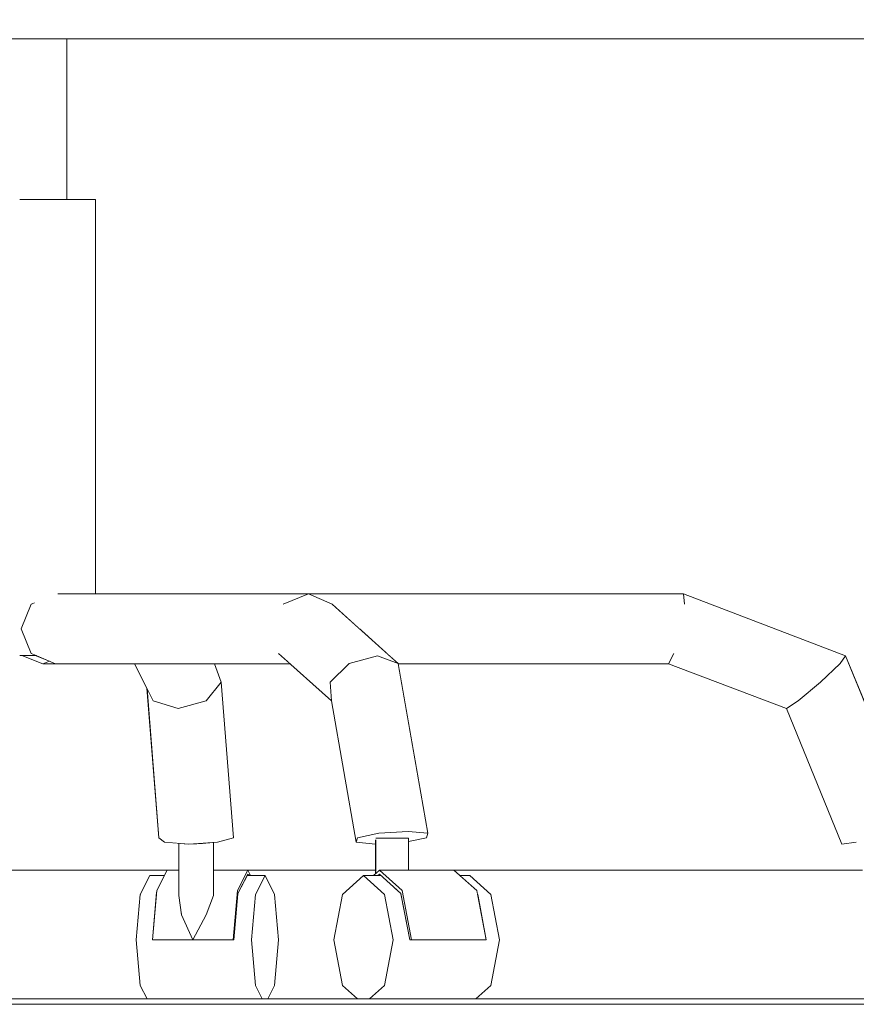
# Model space of a CAD drawing. Header units: millimetres. Extents: x -30280 to 309309, y -17460 to 4378.
# Tile 216 of 256: x 119212 to 119524, y -11436 to -11069. Entities that reach past the tile are written whole.
import ezdxf

# ---------------------------------------------------------------- set-up
doc = ezdxf.new("R2010")
doc.units = ezdxf.units.MM
doc.header["$MEASUREMENT"] = 0
doc.linetypes.add('Wipeout_Contour', pattern=[1000, 0, -1000])
doc.layers.add('P1_PLANTA PRIMERA_3_Nuevo_08_E_Envans secs', color=7, linetype='Continuous')
doc.layers.add('P1_PLANTA PRIMERA_3_Nuevo_09_EI_Mobiliari general', color=7, linetype='Continuous')
for name, color, linetype, lineweight in [('P1_PLANTA PRIMERA_3_Nuevo_08_E_Envans secs_Pluma_Nº__1', 7, 'Continuous', 5), ('P1_PLANTA PRIMERA_3_Nuevo_09_EI_Mobiliari general_Pluma_Nº__1', 7, 'Continuous', 5), ('P1_PLANTA PRIMERA_3_Nuevo_14_PAV_Soft Light Grey 0554_Pluma_Nº__29', 7, 'Continuous', 20)]:
    doc.layers.add(name, color=color, linetype=linetype, lineweight=lineweight)

msp = doc.modelspace()

# ---------------------------------------------------------------- linework, layer by layer
at = {"layer": 'P1_PLANTA PRIMERA_3_Nuevo_14_PAV_Soft Light Grey 0554_Pluma_Nº__29', "color": 7, "linetype": 'Continuous', "lineweight": 20}
msp.add_line((119789.91, -11436.05), (117627.06, -11436.05), dxfattribs=at)

# ---------------------------------------------------------------- wipeouts: each hides what was drawn before it
at = {"color": 254, "linetype": 'Wipeout_Contour', "lineweight": 0, "ltscale": 6090697.080901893}
msp.add_wipeout([(118589.21, -11027.93), (118639.45, -11029.67), (118664.15, -11037.59), (118671.28, -11038.48), (118673.74, -11040.66), (118678.62, -11042.22), (118717.21, -11042.22), (118725.82, -11032.66), (118775.15, -11034.37), (118773.16, -11076.05), (119759.21, -11076.05), (119759.21, -10741.05), (118986.33, -10741.05), (118986.25, -10743.62), (119013.34, -10748.45), (119030.93, -10757.92), (119037.3, -10770.87), (119030.75, -10783.81), (119013.03, -10793.29), (118988.88, -10796.76), (118986.67, -10796.44), (118988.93, -10821.77), (118990.46, -10834.95), (118991.78, -10846.32), (118993.02, -10862.86), (118993.7, -10876.22), (118994.02, -10892.72), (118993.45, -10904.99), (118992.69, -10916.95), (118991.25, -10930.13), (118989.6, -10940.41), (118987.79, -10946.91), (118984.05, -10954.75), (118980.95, -10960.48), (118984.97, -11021.58), (118980.37, -11022.05), (118973.54, -11022.12), (118965.89, -11022.05), (118961.25, -11021.9), (118960.55, -11023.72), (118953.72, -11026.76), (118823.44, -11026.76), (118819.75, -11028.38), (118816.11, -11026.76), (118814.88, -11026.76), (118813.27, -11028.96), (118807.69, -11031.58), (118806.17, -11032.58), (118799.08, -11029.85), (118797.83, -11026.76), (118591.88, -11026.76)], dxfattribs=at).dxf.layer = 'P1_PLANTA PRIMERA_3_Nuevo_09_EI_Mobiliari general'
at = {"color": 254, "linetype": 'Wipeout_Contour', "lineweight": 0, "ltscale": 480274.917342}
msp.add_wipeout([(119546.71, -11371.58), (119519.84, -11306.11), (119517.81, -11309), (119543.78, -11372.27)], dxfattribs=at).dxf.layer = 'P1_PLANTA PRIMERA_3_Nuevo_09_EI_Mobiliari general'
at = {"color": 254, "linetype": 'Wipeout_Contour', "lineweight": 0, "ltscale": 479300.033874}
msp.add_wipeout([(119291.72, -11373.95), (119287.11, -11315.97), (119281.51, -11322.94), (119285.7, -11375.63)], dxfattribs=at).dxf.layer = 'P1_PLANTA PRIMERA_3_Nuevo_09_EI_Mobiliari general'
at = {"color": 254, "linetype": 'Wipeout_Contour', "lineweight": 0, "ltscale": 599620.015964}
msp.add_wipeout([(119379.79, -11388.05), (119376.07, -11388.05), (119382.32, -11393.67), (119382.59, -11395.08), (119387.62, -11395.08)], dxfattribs=at).dxf.layer = 'P1_PLANTA PRIMERA_3_Nuevo_09_EI_Mobiliari general'
at = {"color": 254, "linetype": 'Wipeout_Contour', "lineweight": 0, "ltscale": 479657.902167}
msp.add_wipeout([(119390.86, -11412.05), (119351.18, -11412.05), (119347.94, -11429.02), (119387.62, -11429.02)], dxfattribs=at).dxf.layer = 'P1_PLANTA PRIMERA_3_Nuevo_09_EI_Mobiliari general'
at = {"color": 254, "linetype": 'Wipeout_Contour', "lineweight": 0, "ltscale": 479304.851631}
msp.add_wipeout([(119256.93, -11429.02), (119259.48, -11434.05), (119302.42, -11434.05), (119299.87, -11429.02)], dxfattribs=at).dxf.layer = 'P1_PLANTA PRIMERA_3_Nuevo_09_EI_Mobiliari general'

# ---------------------------------------------------------------- next in the draw order: wipeouts: each hides what was drawn before it
at = {"color": 254, "linetype": 'Wipeout_Contour', "lineweight": 0, "ltscale": 478971.453324}
msp.add_wipeout([(119223.93, -11136.05), (119229.49, -11136.05), (119229.49, -11076.05), (119223.93, -11076.05)], dxfattribs=at).dxf.layer = 'P1_PLANTA PRIMERA_3_Nuevo_09_EI_Mobiliari general'
at = {"color": 254, "linetype": 'Wipeout_Contour', "lineweight": 0, "ltscale": 480254.473621}
msp.add_wipeout([(119543.78, -11372.27), (119517.81, -11309), (119510.5, -11315.97), (119534.3, -11373.95)], dxfattribs=at).dxf.layer = 'P1_PLANTA PRIMERA_3_Nuevo_09_EI_Mobiliari general'
at = {"color": 254, "linetype": 'Wipeout_Contour', "lineweight": 0, "ltscale": 479268.5249}
msp.add_wipeout([(119285.7, -11375.63), (119281.51, -11322.94), (119271.02, -11325.82), (119275.03, -11376.32)], dxfattribs=at).dxf.layer = 'P1_PLANTA PRIMERA_3_Nuevo_09_EI_Mobiliari general'
at = {"color": 254, "linetype": 'Wipeout_Contour', "lineweight": 0, "ltscale": 479720.425369}
msp.add_wipeout([(119387.62, -11395.08), (119382.59, -11395.08), (119385.83, -11412.05), (119390.86, -11412.05)], dxfattribs=at).dxf.layer = 'P1_PLANTA PRIMERA_3_Nuevo_09_EI_Mobiliari general'
at = {"color": 254, "linetype": 'Wipeout_Contour', "lineweight": 0, "ltscale": 479644.500628}
msp.add_wipeout([(119347.94, -11429.02), (119342.34, -11434.05), (119382.02, -11434.05), (119387.62, -11429.02)], dxfattribs=at).dxf.layer = 'P1_PLANTA PRIMERA_3_Nuevo_09_EI_Mobiliari general'

# ---------------------------------------------------------------- next in the draw order: wipeouts: each hides what was drawn before it
at = {"color": 254, "linetype": 'Wipeout_Contour', "lineweight": 0, "ltscale": 478940.779379}
msp.add_wipeout([(119214.08, -11136.05), (119223.93, -11136.05), (119223.93, -11076.05), (119214.08, -11076.05)], dxfattribs=at).dxf.layer = 'P1_PLANTA PRIMERA_3_Nuevo_09_EI_Mobiliari general'
at = {"color": 254, "linetype": 'Wipeout_Contour', "lineweight": 0, "ltscale": 479043.633139}
msp.add_wipeout([(119230.03, -11136.05), (119230.03, -11283.05), (119240.22, -11283.05), (119240.22, -11136.05)], dxfattribs=at).dxf.layer = 'P1_PLANTA PRIMERA_3_Nuevo_09_EI_Mobiliari general'
at = {"color": 254, "linetype": 'Wipeout_Contour', "lineweight": 0, "ltscale": 480087.939024}
msp.add_wipeout([(119519.84, -11306.11), (119459.39, -11283.05), (119459.78, -11286.86), (119517.81, -11309)], dxfattribs=at).dxf.layer = 'P1_PLANTA PRIMERA_3_Nuevo_09_EI_Mobiliari general'
at = {"color": 254, "linetype": 'Wipeout_Contour', "lineweight": 0, "ltscale": 480220.685385}
msp.add_wipeout([(119534.3, -11373.95), (119510.5, -11315.97), (119502.19, -11322.94), (119523.82, -11375.63)], dxfattribs=at).dxf.layer = 'P1_PLANTA PRIMERA_3_Nuevo_09_EI_Mobiliari general'
at = {"color": 254, "linetype": 'Wipeout_Contour', "lineweight": 0, "ltscale": 479229.207323}
msp.add_wipeout([(119275.03, -11376.32), (119271.02, -11325.82), (119261.78, -11322.94), (119265.96, -11375.63)], dxfattribs=at).dxf.layer = 'P1_PLANTA PRIMERA_3_Nuevo_09_EI_Mobiliari general'
at = {"color": 254, "linetype": 'Wipeout_Contour', "lineweight": 0, "ltscale": 479300.530046}
msp.add_wipeout([(119284.2, -11375.73), (119281.43, -11375.91), (119281.43, -11402.65), (119284.2, -11395.44)], dxfattribs=at).dxf.layer = 'P1_PLANTA PRIMERA_3_Nuevo_09_EI_Mobiliari general'

# ---------------------------------------------------------------- next in the draw order: wipeouts: each hides what was drawn before it
at = {"color": 254, "linetype": 'Wipeout_Contour', "lineweight": 0, "ltscale": 478904.502448}
msp.add_wipeout([(119205.71, -11136.05), (119214.08, -11136.05), (119214.08, -11076.05), (119205.71, -11076.05)], dxfattribs=at).dxf.layer = 'P1_PLANTA PRIMERA_3_Nuevo_09_EI_Mobiliari general'
at = {"color": 254, "linetype": 'Wipeout_Contour', "lineweight": 0, "ltscale": 480079.786666}
msp.add_wipeout([(119517.81, -11309), (119459.78, -11286.86), (119458.29, -11296.05), (119510.5, -11315.97)], dxfattribs=at).dxf.layer = 'P1_PLANTA PRIMERA_3_Nuevo_09_EI_Mobiliari general'
at = {"color": 254, "linetype": 'Wipeout_Contour', "lineweight": 0, "ltscale": 479205.741409}
msp.add_wipeout([(119259.58, -11318.6), (119263.81, -11373.95), (119265.96, -11375.63), (119261.78, -11322.94)], dxfattribs=at).dxf.layer = 'P1_PLANTA PRIMERA_3_Nuevo_09_EI_Mobiliari general'
at = {"color": 254, "linetype": 'Wipeout_Contour', "lineweight": 0, "ltscale": 480193.342098}
msp.add_wipeout([(119523.82, -11375.63), (119502.19, -11322.94), (119497.75, -11325.82), (119518.47, -11376.32)], dxfattribs=at).dxf.layer = 'P1_PLANTA PRIMERA_3_Nuevo_09_EI_Mobiliari general'
at = {"color": 254, "linetype": 'Wipeout_Contour', "lineweight": 0, "ltscale": 359443.731939}
msp.add_wipeout([(119271.32, -11395.44), (119272.32, -11402.65), (119272.32, -11376.12)], dxfattribs=at).dxf.layer = 'P1_PLANTA PRIMERA_3_Nuevo_09_EI_Mobiliari general'
at = {"color": 254, "linetype": 'Wipeout_Contour', "lineweight": 0, "ltscale": 479286.826158}
msp.add_wipeout([(119281.43, -11375.91), (119276.5, -11376.23), (119276.5, -11412.05), (119281.43, -11402.65)], dxfattribs=at).dxf.layer = 'P1_PLANTA PRIMERA_3_Nuevo_09_EI_Mobiliari general'

# ---------------------------------------------------------------- next in the draw order: wipeouts: each hides what was drawn before it
at = {"color": 254, "linetype": 'Wipeout_Contour', "lineweight": 0, "ltscale": 1197500.382218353}
msp.add_wipeout([(119211.98, -11306.05), (119218.25, -11306.05), (119216.24, -11305.24), (119212.47, -11296.05), (119216.24, -11286.86), (119217.5, -11286.33), (119226.24, -11283.05), (119230.03, -11283.05), (119230.03, -11136.05), (119211.98, -11136.05)], dxfattribs=at).dxf.layer = 'P1_PLANTA PRIMERA_3_Nuevo_09_EI_Mobiliari general'
at = {"color": 254, "linetype": 'Wipeout_Contour', "lineweight": 0, "ltscale": 479695.770581}
msp.add_wipeout([(119459.39, -11283.05), (119319.66, -11283.05), (119328.43, -11286.86), (119459.78, -11286.86)], dxfattribs=at).dxf.layer = 'P1_PLANTA PRIMERA_3_Nuevo_09_EI_Mobiliari general'
at = {"color": 254, "linetype": 'Wipeout_Contour', "lineweight": 0, "ltscale": 480063.337315}
msp.add_wipeout([(119510.5, -11315.97), (119458.29, -11296.05), (119455.81, -11305.24), (119502.19, -11322.94)], dxfattribs=at).dxf.layer = 'P1_PLANTA PRIMERA_3_Nuevo_09_EI_Mobiliari general'
at = {"color": 254, "linetype": 'Wipeout_Contour', "lineweight": 0, "ltscale": 599084.850577}
msp.add_wipeout([(119272.32, -11402.65), (119276.5, -11412.05), (119276.5, -11376.23), (119275.03, -11376.32), (119272.32, -11376.12)], dxfattribs=at).dxf.layer = 'P1_PLANTA PRIMERA_3_Nuevo_09_EI_Mobiliari general'

# ---------------------------------------------------------------- next in the draw order: wipeouts: each hides what was drawn before it
at = {"color": 254, "linetype": 'Wipeout_Contour', "lineweight": 0, "ltscale": 479716.036306}
msp.add_wipeout([(119459.78, -11286.86), (119328.43, -11286.86), (119338.66, -11296.05), (119458.29, -11296.05)], dxfattribs=at).dxf.layer = 'P1_PLANTA PRIMERA_3_Nuevo_09_EI_Mobiliari general'
at = {"color": 254, "linetype": 'Wipeout_Contour', "lineweight": 0, "ltscale": 480048.228225}
msp.add_wipeout([(119502.19, -11322.94), (119455.81, -11305.24), (119453.77, -11309.05), (119497.75, -11325.82)], dxfattribs=at).dxf.layer = 'P1_PLANTA PRIMERA_3_Nuevo_09_EI_Mobiliari general'
at = {"color": 254, "linetype": 'Wipeout_Contour', "lineweight": 0, "ltscale": 479292.635277}
msp.add_wipeout([(119256.93, -11429.02), (119299.87, -11429.02), (119298.39, -11412.05), (119255.45, -11412.05)], dxfattribs=at).dxf.layer = 'P1_PLANTA PRIMERA_3_Nuevo_09_EI_Mobiliari general'

# ---------------------------------------------------------------- next in the draw order: wipeouts: each hides what was drawn before it
at = {"color": 254, "linetype": 'Wipeout_Contour', "lineweight": 0, "ltscale": 479735.915242}
msp.add_wipeout([(119458.29, -11296.05), (119338.66, -11296.05), (119348.89, -11305.24), (119455.81, -11305.24)], dxfattribs=at).dxf.layer = 'P1_PLANTA PRIMERA_3_Nuevo_09_EI_Mobiliari general'
at = {"color": 254, "linetype": 'Wipeout_Contour', "lineweight": 0, "ltscale": 479212.67014}
msp.add_wipeout([(119256.93, -11395.08), (119255.45, -11412.05), (119261.47, -11412.05), (119262.95, -11395.08)], dxfattribs=at).dxf.layer = 'P1_PLANTA PRIMERA_3_Nuevo_09_EI_Mobiliari general'
at = {"color": 254, "linetype": 'Wipeout_Contour', "lineweight": 0, "ltscale": 479358.623928}
msp.add_wipeout([(119291.85, -11412.05), (119298.39, -11412.05), (119299.87, -11395.08), (119293.32, -11395.08)], dxfattribs=at).dxf.layer = 'P1_PLANTA PRIMERA_3_Nuevo_09_EI_Mobiliari general'

# ---------------------------------------------------------------- next in the draw order: wipeouts: each hides what was drawn before it
at = {"color": 254, "linetype": 'Wipeout_Contour', "lineweight": 0, "ltscale": 479748.243927}
msp.add_wipeout([(119455.81, -11305.24), (119348.89, -11305.24), (119353.07, -11309), (119453.77, -11309.05)], dxfattribs=at).dxf.layer = 'P1_PLANTA PRIMERA_3_Nuevo_09_EI_Mobiliari general'
at = {"color": 254, "linetype": 'Wipeout_Contour', "lineweight": 0, "ltscale": 599023.413213}
msp.add_wipeout([(119256.93, -11395.08), (119262.95, -11395.08), (119263.08, -11393.67), (119265.92, -11388.05), (119260.5, -11388.05)], dxfattribs=at).dxf.layer = 'P1_PLANTA PRIMERA_3_Nuevo_09_EI_Mobiliari general'
at = {"color": 254, "linetype": 'Wipeout_Contour', "lineweight": 0, "ltscale": 599200.827132}
msp.add_wipeout([(119293.32, -11395.08), (119299.87, -11395.08), (119303.44, -11388.05), (119296.74, -11388.05), (119293.35, -11394.73)], dxfattribs=at).dxf.layer = 'P1_PLANTA PRIMERA_3_Nuevo_09_EI_Mobiliari general'

# ---------------------------------------------------------------- next in the draw order: wipeouts: each hides what was drawn before it
at = {"color": 254, "linetype": 'Wipeout_Contour', "lineweight": 0, "ltscale": 479569.112115}
msp.add_wipeout([(119364.09, -11372.27), (119353.07, -11309), (119345.32, -11306.11), (119356.73, -11371.58)], dxfattribs=at).dxf.layer = 'P1_PLANTA PRIMERA_3_Nuevo_09_EI_Mobiliari general'
at = {"color": 254, "linetype": 'Wipeout_Contour', "lineweight": 0, "ltscale": 1078634.040668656}
msp.add_wipeout([(119298.39, -11412.05), (119299.87, -11429.02), (119302.42, -11434.05), (119304.45, -11434.05), (119307, -11429.02), (119308.48, -11412.05), (119307, -11395.08), (119303.44, -11388.05), (119299.87, -11395.08)], dxfattribs=at).dxf.layer = 'P1_PLANTA PRIMERA_3_Nuevo_09_EI_Mobiliari general'
at = {"color": 254, "linetype": 'Wipeout_Contour', "lineweight": 0, "ltscale": 718878.220232}
msp.add_wipeout([(119261.47, -11412.05), (119276.5, -11412.05), (119272.32, -11402.65), (119271.32, -11395.44), (119271.32, -11393.67), (119263.08, -11393.67)], dxfattribs=at).dxf.layer = 'P1_PLANTA PRIMERA_3_Nuevo_09_EI_Mobiliari general'

# ---------------------------------------------------------------- next in the draw order: wipeouts: each hides what was drawn before it
at = {"color": 254, "linetype": 'Wipeout_Contour', "lineweight": 0, "ltscale": 479532.838993}
msp.add_wipeout([(119356.73, -11371.58), (119345.32, -11306.11), (119334.83, -11309), (119345.85, -11372.27)], dxfattribs=at).dxf.layer = 'P1_PLANTA PRIMERA_3_Nuevo_09_EI_Mobiliari general'
at = {"color": 254, "linetype": 'Wipeout_Contour', "lineweight": 0, "ltscale": 479242.672652}
msp.add_wipeout([(119263.08, -11393.67), (119271.32, -11393.67), (119271.32, -11386.05), (119266.94, -11386.05)], dxfattribs=at).dxf.layer = 'P1_PLANTA PRIMERA_3_Nuevo_09_EI_Mobiliari general'
at = {"color": 254, "linetype": 'Wipeout_Contour', "lineweight": 0, "ltscale": 718972.786076}
msp.add_wipeout([(119281.43, -11402.65), (119276.5, -11412.05), (119291.53, -11412.05), (119293.13, -11393.67), (119284.2, -11393.67), (119284.2, -11395.44)], dxfattribs=at).dxf.layer = 'P1_PLANTA PRIMERA_3_Nuevo_09_EI_Mobiliari general'

# ---------------------------------------------------------------- next in the draw order: linework, layer by layer
at = {"layer": 'P1_PLANTA PRIMERA_3_Nuevo_09_EI_Mobiliari general_Pluma_Nº__1', "color": 7, "linetype": 'Continuous', "lineweight": 5}
for p, q in [((119272.32, -11402.65), (119271.32, -11395.44)), ((119276.5, -11412.05), (119272.32, -11402.65)), ((119281.43, -11402.65), (119276.5, -11412.05))]:
    msp.add_line(p, q, dxfattribs=at)

# ---------------------------------------------------------------- next in the draw order: wipeouts: each hides what was drawn before it
at = {"color": 254, "linetype": 'Wipeout_Contour', "lineweight": 0, "ltscale": 1556682.426877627}
msp.add_wipeout([(119125.85, -11426.73), (119109.13, -11434.05), (119259.48, -11434.05), (119256.93, -11429.02), (119255.45, -11412.05), (119256.93, -11395.08), (119260.5, -11388.05), (119265.92, -11388.05), (119266.94, -11386.05), (119138.39, -11386.05), (119143.78, -11399.78), (119132.29, -11429.09), (119128.08, -11429.09)], dxfattribs=at).dxf.layer = 'P1_PLANTA PRIMERA_3_Nuevo_08_E_Envans secs'
at = {"color": 254, "linetype": 'Wipeout_Contour', "lineweight": 0, "ltscale": 479497.724342}
msp.add_wipeout([(119345.85, -11372.27), (119334.83, -11309), (119327.74, -11315.97), (119337.84, -11373.95)], dxfattribs=at).dxf.layer = 'P1_PLANTA PRIMERA_3_Nuevo_09_EI_Mobiliari general'
at = {"color": 254, "linetype": 'Wipeout_Contour', "lineweight": 0, "ltscale": 479328.926614}
msp.add_wipeout([(119284.2, -11393.67), (119293.13, -11393.67), (119297, -11386.05), (119284.2, -11386.05)], dxfattribs=at).dxf.layer = 'P1_PLANTA PRIMERA_3_Nuevo_09_EI_Mobiliari general'

# ---------------------------------------------------------------- next in the draw order: linework, layer by layer
at = {"layer": 'P1_PLANTA PRIMERA_3_Nuevo_09_EI_Mobiliari general_Pluma_Nº__1', "color": 7, "linetype": 'Continuous', "lineweight": 5}
for p, q in [((119256.93, -11395.08), (119260.5, -11388.05)), ((119260.5, -11388.05), (119265.92, -11388.05)), ((119261.48, -11412.05), (119263.08, -11393.67)), ((119255.45, -11412.05), (119256.93, -11395.08)), ((119284.2, -11395.44), (119281.43, -11402.65)), ((119256.93, -11429.02), (119255.45, -11412.05)), ((119259.48, -11434.05), (119256.93, -11429.02))]:
    msp.add_line(p, q, dxfattribs=at)

# ---------------------------------------------------------------- next in the draw order: wipeouts: each hides what was drawn before it
at = {"color": 254, "linetype": 'Wipeout_Contour', "lineweight": 0, "ltscale": 479480.266247}
msp.add_wipeout([(119353.07, -11309), (119328.43, -11286.86), (119319.66, -11283.05), (119345.32, -11306.11)], dxfattribs=at).dxf.layer = 'P1_PLANTA PRIMERA_3_Nuevo_09_EI_Mobiliari general'
at = {"color": 254, "linetype": 'Wipeout_Contour', "lineweight": 0, "ltscale": 479484.27239}
msp.add_wipeout([(119337.84, -11373.95), (119327.74, -11315.97), (119328.2, -11322.94), (119337.38, -11375.63)], dxfattribs=at).dxf.layer = 'P1_PLANTA PRIMERA_3_Nuevo_09_EI_Mobiliari general'
at = {"color": 254, "linetype": 'Wipeout_Contour', "lineweight": 0, "ltscale": 719026.858008}
msp.add_wipeout([(119293.13, -11393.67), (119291.53, -11412.05), (119293.35, -11394.73), (119297, -11387.55), (119298.01, -11388.05), (119297, -11386.05)], dxfattribs=at).dxf.layer = 'P1_PLANTA PRIMERA_3_Nuevo_09_EI_Mobiliari general'

# ---------------------------------------------------------------- next in the draw order: linework, layer by layer
at = {"layer": 'P1_PLANTA PRIMERA_3_Nuevo_09_EI_Mobiliari general_Pluma_Nº__1', "color": 7, "linetype": 'Continuous', "lineweight": 5}
for p, q in [((119291.53, -11412.05), (119293.13, -11393.67)), ((119293.35, -11394.73), (119291.85, -11412.05)), ((119261.48, -11412.05), (119291.53, -11412.05)), ((119291.85, -11412.05), (119291.53, -11412.05))]:
    msp.add_line(p, q, dxfattribs=at)

# ---------------------------------------------------------------- next in the draw order: wipeouts: each hides what was drawn before it
at = {"color": 254, "linetype": 'Wipeout_Contour', "lineweight": 0, "ltscale": 479444.013885}
msp.add_wipeout([(119345.32, -11306.11), (119319.66, -11283.05), (119310.19, -11286.86), (119334.83, -11309)], dxfattribs=at).dxf.layer = 'P1_PLANTA PRIMERA_3_Nuevo_09_EI_Mobiliari general'
at = {"color": 254, "linetype": 'Wipeout_Contour', "lineweight": 0, "ltscale": 1198915.841849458}
msp.add_wipeout([(119337.84, -11373.95), (119337.38, -11375.63), (119344.57, -11376.31), (119344.57, -11374.73), (119356.9, -11374.05), (119356.9, -11375.36), (119363.63, -11373.95), (119364.09, -11372.27), (119356.73, -11371.58), (119345.85, -11372.27)], dxfattribs=at).dxf.layer = 'P1_PLANTA PRIMERA_3_Nuevo_09_EI_Mobiliari general'

# ---------------------------------------------------------------- next in the draw order: wipeouts: each hides what was drawn before it
at = {"color": 254, "linetype": 'Wipeout_Contour', "lineweight": 0, "ltscale": 479414.697288}
msp.add_wipeout([(119334.83, -11309), (119310.19, -11286.86), (119305.57, -11296.05), (119327.74, -11315.97)], dxfattribs=at).dxf.layer = 'P1_PLANTA PRIMERA_3_Nuevo_09_EI_Mobiliari general'
at = {"color": 254, "linetype": 'Wipeout_Contour', "lineweight": 0, "ltscale": 479585.978002}
msp.add_wipeout([(119353.5, -11374.05), (119353.5, -11386.05), (119356.9, -11386.05), (119356.9, -11374.05)], dxfattribs=at).dxf.layer = 'P1_PLANTA PRIMERA_3_Nuevo_09_EI_Mobiliari general'

# ---------------------------------------------------------------- next in the draw order: wipeouts: each hides what was drawn before it
at = {"color": 254, "linetype": 'Wipeout_Contour', "lineweight": 0, "ltscale": 598954.17489}
msp.add_wipeout([(119217.5, -11286.33), (119216.24, -11286.86), (119310.19, -11286.86), (119319.66, -11283.05), (119226.24, -11283.05)], dxfattribs=at).dxf.layer = 'P1_PLANTA PRIMERA_3_Nuevo_09_EI_Mobiliari general'
at = {"color": 254, "linetype": 'Wipeout_Contour', "lineweight": 0, "ltscale": 479409.275167}
msp.add_wipeout([(119327.74, -11315.97), (119305.57, -11296.05), (119308.51, -11305.24), (119328.2, -11322.94)], dxfattribs=at).dxf.layer = 'P1_PLANTA PRIMERA_3_Nuevo_09_EI_Mobiliari general'
at = {"color": 254, "linetype": 'Wipeout_Contour', "lineweight": 0, "ltscale": 479569.219716}
msp.add_wipeout([(119348.48, -11374.05), (119348.48, -11386.05), (119353.5, -11386.05), (119353.5, -11374.05)], dxfattribs=at).dxf.layer = 'P1_PLANTA PRIMERA_3_Nuevo_09_EI_Mobiliari general'

# ---------------------------------------------------------------- next in the draw order: wipeouts: each hides what was drawn before it
at = {"color": 254, "linetype": 'Wipeout_Contour', "lineweight": 0, "ltscale": 479177.834604}
msp.add_wipeout([(119216.24, -11286.86), (119212.47, -11296.05), (119305.57, -11296.05), (119310.19, -11286.86)], dxfattribs=at).dxf.layer = 'P1_PLANTA PRIMERA_3_Nuevo_09_EI_Mobiliari general'
at = {"color": 254, "linetype": 'Wipeout_Contour', "lineweight": 0, "ltscale": 599440.127888}
msp.add_wipeout([(119348.48, -11374.05), (119344.78, -11374.05), (119344.78, -11387.2), (119346.07, -11386.05), (119348.48, -11386.05)], dxfattribs=at).dxf.layer = 'P1_PLANTA PRIMERA_3_Nuevo_09_EI_Mobiliari general'

# ---------------------------------------------------------------- next in the draw order: linework, layer by layer
at = {"layer": 'P1_PLANTA PRIMERA_3_Nuevo_09_EI_Mobiliari general_Pluma_Nº__1', "color": 7, "linetype": 'Continuous', "lineweight": 5}
msp.add_line((119217.5, -11286.33), (119216.24, -11286.86), dxfattribs=at)

# ---------------------------------------------------------------- next in the draw order: wipeouts: each hides what was drawn before it
at = {"color": 254, "linetype": 'Wipeout_Contour', "lineweight": 0, "ltscale": 479179.606325}
msp.add_wipeout([(119305.57, -11296.05), (119212.47, -11296.05), (119216.24, -11305.24), (119308.51, -11305.24)], dxfattribs=at).dxf.layer = 'P1_PLANTA PRIMERA_3_Nuevo_09_EI_Mobiliari general'
at = {"color": 254, "linetype": 'Wipeout_Contour', "lineweight": 0, "ltscale": 359658.029078}
msp.add_wipeout([(119344.57, -11374.73), (119344.57, -11387.39), (119344.78, -11374.05)], dxfattribs=at).dxf.layer = 'P1_PLANTA PRIMERA_3_Nuevo_09_EI_Mobiliari general'

# ---------------------------------------------------------------- next in the draw order: linework, layer by layer
at = {"layer": 'P1_PLANTA PRIMERA_3_Nuevo_09_EI_Mobiliari general_Pluma_Nº__1', "color": 7, "linetype": 'Continuous', "lineweight": 5}
msp.add_line((119216.24, -11286.86), (119212.47, -11296.05), dxfattribs=at)

# ---------------------------------------------------------------- next in the draw order: wipeouts: each hides what was drawn before it
at = {"color": 254, "linetype": 'Wipeout_Contour', "lineweight": 0, "ltscale": 598954.826918}
msp.add_wipeout([(119308.51, -11305.24), (119216.24, -11305.24), (119217.5, -11305.77), (119225.36, -11309.05), (119312.75, -11309.05)], dxfattribs=at).dxf.layer = 'P1_PLANTA PRIMERA_3_Nuevo_09_EI_Mobiliari general'
at = {"color": 254, "linetype": 'Wipeout_Contour', "lineweight": 0, "ltscale": 479558.46521}
msp.add_wipeout([(119346.62, -11388.05), (119340.11, -11388.05), (119347.94, -11395.08), (119354.12, -11395.08)], dxfattribs=at).dxf.layer = 'P1_PLANTA PRIMERA_3_Nuevo_09_EI_Mobiliari general'

# ---------------------------------------------------------------- next in the draw order: wipeouts: each hides what was drawn before it
at = {"color": 254, "linetype": 'Wipeout_Contour', "lineweight": 0, "ltscale": 359274.471984}
msp.add_wipeout([(119220.6, -11309.05), (119225.36, -11309.05), (119223.07, -11308.09)], dxfattribs=at).dxf.layer = 'P1_PLANTA PRIMERA_3_Nuevo_09_EI_Mobiliari general'
at = {"color": 254, "linetype": 'Wipeout_Contour', "lineweight": 0, "ltscale": 359460.772318}
msp.add_wipeout([(119283.6, -11309.05), (119287.11, -11315.97), (119284.56, -11309.05)], dxfattribs=at).dxf.layer = 'P1_PLANTA PRIMERA_3_Nuevo_09_EI_Mobiliari general'
at = {"color": 254, "linetype": 'Wipeout_Contour', "lineweight": 0, "ltscale": 599481.462518}
msp.add_wipeout([(119354.12, -11395.08), (119347.94, -11395.08), (119351.18, -11412.05), (119357.36, -11412.05), (119354.17, -11395.33)], dxfattribs=at).dxf.layer = 'P1_PLANTA PRIMERA_3_Nuevo_09_EI_Mobiliari general'

# ---------------------------------------------------------------- next in the draw order: wipeouts: each hides what was drawn before it
at = {"color": 254, "linetype": 'Wipeout_Contour', "lineweight": 0, "ltscale": 479014.451466}
msp.add_wipeout([(119218.18, -11306.05), (119212.82, -11306.05), (119220.6, -11309.05), (119223.07, -11308.09)], dxfattribs=at).dxf.layer = 'P1_PLANTA PRIMERA_3_Nuevo_09_EI_Mobiliari general'
at = {"color": 254, "linetype": 'Wipeout_Contour', "lineweight": 0, "ltscale": 479267.952323}
msp.add_wipeout([(119283.6, -11309.05), (119274.47, -11309.05), (119281.51, -11322.94), (119287.11, -11315.97)], dxfattribs=at).dxf.layer = 'P1_PLANTA PRIMERA_3_Nuevo_09_EI_Mobiliari general'
at = {"color": 254, "linetype": 'Wipeout_Contour', "lineweight": 0, "ltscale": 1078962.643549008}
msp.add_wipeout([(119329.05, -11412.05), (119332.29, -11429.02), (119337.89, -11434.05), (119342.34, -11434.05), (119347.94, -11429.02), (119351.18, -11412.05), (119347.94, -11395.08), (119340.11, -11388.05), (119332.29, -11395.08)], dxfattribs=at).dxf.layer = 'P1_PLANTA PRIMERA_3_Nuevo_09_EI_Mobiliari general'

# ---------------------------------------------------------------- next in the draw order: wipeouts: each hides what was drawn before it
at = {"color": 254, "linetype": 'Wipeout_Contour', "lineweight": 0, "ltscale": 479232.095936}
msp.add_wipeout([(119262.51, -11309.05), (119271.02, -11325.82), (119281.51, -11322.94), (119274.47, -11309.05)], dxfattribs=at).dxf.layer = 'P1_PLANTA PRIMERA_3_Nuevo_09_EI_Mobiliari general'
at = {"color": 254, "linetype": 'Wipeout_Contour', "lineweight": 0, "ltscale": 479625.50311}
msp.add_wipeout([(119373.84, -11386.05), (119346.07, -11386.05), (119354.54, -11393.67), (119382.32, -11393.67)], dxfattribs=at).dxf.layer = 'P1_PLANTA PRIMERA_3_Nuevo_09_EI_Mobiliari general'

# ---------------------------------------------------------------- next in the draw order: wipeouts: each hides what was drawn before it
at = {"color": 254, "linetype": 'Wipeout_Contour', "lineweight": 0, "ltscale": 479192.968506}
msp.add_wipeout([(119254.73, -11309.05), (119261.78, -11322.94), (119271.02, -11325.82), (119262.51, -11309.05)], dxfattribs=at).dxf.layer = 'P1_PLANTA PRIMERA_3_Nuevo_09_EI_Mobiliari general'
at = {"color": 254, "linetype": 'Wipeout_Contour', "lineweight": 0, "ltscale": 479654.306137}
msp.add_wipeout([(119382.32, -11393.67), (119354.54, -11393.67), (119358.05, -11412.05), (119385.83, -11412.05)], dxfattribs=at).dxf.layer = 'P1_PLANTA PRIMERA_3_Nuevo_09_EI_Mobiliari general'

# ---------------------------------------------------------------- next in the draw order: wipeouts: each hides what was drawn before it
at = {"color": 254, "linetype": 'Wipeout_Contour', "lineweight": 0, "ltscale": 2872713.73057502}
msp.add_wipeout([(119083.45, -11364.02), (119079.25, -11367.58), (119100.36, -11358.34), (119104.56, -11358.34), (119132.29, -11370.48), (119138.39, -11386.05), (119271.32, -11386.05), (119271.32, -11376.04), (119265.96, -11375.63), (119263.81, -11373.95), (119259.38, -11318.21), (119254.73, -11309.05), (119220.6, -11309.05), (119212.82, -11306.05), (119206.78, -11306.05), (119201.39, -11309.05), (119094.62, -11309.05), (119094.62, -11334.5), (119091.68, -11334.5), (119091.68, -11337.61), (119083.83, -11337.61), (119083.83, -11347.97), (119085.79, -11347.97), (119085.79, -11362.27)], dxfattribs=at).dxf.layer = 'P1_PLANTA PRIMERA_3_Nuevo_08_E_Envans secs'
at = {"color": 254, "linetype": 'Wipeout_Contour', "lineweight": 0, "ltscale": 1559926.777343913}
msp.add_wipeout([(119373.84, -11386.05), (119376.07, -11388.05), (119379.79, -11388.05), (119387.62, -11395.08), (119390.86, -11412.05), (119387.62, -11429.02), (119382.02, -11434.05), (119546.43, -11434.05), (119533.24, -11429.02), (119525.61, -11412.05), (119524.23, -11412.05), (119526.07, -11407.95), (119526.07, -11386.05)], dxfattribs=at).dxf.layer = 'P1_PLANTA PRIMERA_3_Nuevo_08_E_Envans secs'
at = {"color": 254, "linetype": 'Wipeout_Contour', "lineweight": 0, "ltscale": 719357.133403}
msp.add_wipeout([(119346.07, -11386.05), (119343.84, -11388.05), (119345.51, -11388.05), (119354.05, -11394.73), (119357.36, -11412.05), (119354.54, -11393.67)], dxfattribs=at).dxf.layer = 'P1_PLANTA PRIMERA_3_Nuevo_09_EI_Mobiliari general'

# ---------------------------------------------------------------- next in the draw order: linework, layer by layer
at = {"layer": 'P1_PLANTA PRIMERA_3_Nuevo_09_EI_Mobiliari general_Pluma_Nº__1', "color": 7, "linetype": 'Continuous', "lineweight": 5}
for p, q in [((119212.47, -11296.05), (119216.24, -11305.24)), ((119218.25, -11306.05), (119211.98, -11306.05)), ((119220.6, -11309.05), (119212.82, -11306.05)), ((119216.24, -11305.24), (119217.5, -11305.77)), ((119217.5, -11305.77), (119225.36, -11309.05)), ((119223.07, -11308.09), (119220.6, -11309.05)), ((119225.36, -11309.05), (119220.6, -11309.05)), ((119379.79, -11388.05), (119376.07, -11388.05)), ((119379.79, -11388.05), (119387.62, -11395.08)), ((119357.36, -11412.05), (119354.05, -11394.73)), ((119354.54, -11393.67), (119358.05, -11412.05)), ((119382.32, -11393.67), (119385.83, -11412.05)), ((119347.94, -11395.08), (119351.18, -11412.05)), ((119387.62, -11395.08), (119390.86, -11412.05)), ((119351.18, -11412.05), (119347.94, -11429.02)), ((119358.05, -11412.05), (119357.36, -11412.05)), ((119385.83, -11412.05), (119358.05, -11412.05)), ((119390.86, -11412.05), (119387.62, -11429.02)), ((119387.62, -11429.02), (119382.02, -11434.05))]:
    msp.add_line(p, q, dxfattribs=at)

# ---------------------------------------------------------------- next in the draw order: wipeouts: each hides what was drawn before it
at = {"color": 254, "linetype": 'Wipeout_Contour', "lineweight": 0, "ltscale": 1678098.433915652}
msp.add_wipeout([(119297, -11386.05), (119298.01, -11388.05), (119303.44, -11388.05), (119307, -11395.08), (119308.48, -11412.05), (119307, -11429.02), (119304.45, -11434.05), (119337.89, -11434.05), (119332.29, -11429.02), (119329.05, -11412.05), (119332.29, -11395.08), (119340.11, -11388.05), (119343.84, -11388.05), (119344.57, -11386.05)], dxfattribs=at).dxf.layer = 'P1_PLANTA PRIMERA_3_Nuevo_08_E_Envans secs'

# ---------------------------------------------------------------- next in the draw order: linework, layer by layer
at = {"layer": 'P1_PLANTA PRIMERA_3_Nuevo_09_EI_Mobiliari general_Pluma_Nº__1', "color": 7, "linetype": 'Continuous', "lineweight": 5}
for p, q in [((119296.74, -11388.05), (119303.44, -11388.05)), ((119299.87, -11395.08), (119303.44, -11388.05)), ((119303.44, -11388.05), (119307, -11395.08)), ((119332.29, -11395.08), (119340.11, -11388.05)), ((119340.11, -11388.05), (119347.94, -11395.08)), ((119346.62, -11388.05), (119340.11, -11388.05)), ((119298.39, -11412.05), (119299.87, -11395.08)), ((119307, -11395.08), (119308.48, -11412.05)), ((119329.05, -11412.05), (119332.29, -11395.08)), ((119299.87, -11429.02), (119298.39, -11412.05)), ((119308.48, -11412.05), (119307, -11429.02)), ((119332.29, -11429.02), (119329.05, -11412.05)), ((119302.42, -11434.05), (119299.87, -11429.02)), ((119307, -11429.02), (119304.45, -11434.05)), ((119337.89, -11434.05), (119332.29, -11429.02)), ((119347.94, -11429.02), (119342.34, -11434.05))]:
    msp.add_line(p, q, dxfattribs=at)
at = {"layer": 'P1_PLANTA PRIMERA_3_Nuevo_14_PAV_Soft Light Grey 0554_Pluma_Nº__29', "color": 7, "linetype": 'Continuous', "lineweight": 20}
msp.add_line((119778.54, -11434.05), (117627.06, -11434.05), dxfattribs=at)

# ---------------------------------------------------------------- next in the draw order: wipeouts: each hides what was drawn before it
at = {"color": 254, "linetype": 'Wipeout_Contour', "lineweight": 0, "ltscale": 1559919.03458119}
msp.add_wipeout([(119698.16, -11076.05), (119229.49, -11076.05), (119229.49, -11136.05), (119240.22, -11136.05), (119240.22, -11283.05), (119459.39, -11283.05), (119519.84, -11306.11), (119546.71, -11371.58), (119543.78, -11372.27), (119534.3, -11373.95), (119539.1, -11374.05), (119539.1, -11386.05), (119698.16, -11386.05)], dxfattribs=at).dxf.layer = 'P1_PLANTA PRIMERA_3_Nuevo_08_E_Envans secs'

# ---------------------------------------------------------------- next in the draw order: linework, layer by layer
at = {"layer": 'P1_PLANTA PRIMERA_3_Nuevo_08_E_Envans secs_Pluma_Nº__1', "color": 7, "linetype": 'Continuous', "lineweight": 5}
msp.add_line((119266.94, -11386.05), (119138.39, -11386.05), dxfattribs=at)
at = {"layer": 'P1_PLANTA PRIMERA_3_Nuevo_09_EI_Mobiliari general_Pluma_Nº__1', "color": 7, "linetype": 'Continuous', "lineweight": 5}
for p, q in [((119759.21, -11076.05), (118773.16, -11076.05)), ((119229.49, -11136.05), (119229.49, -11076.05)), ((119230.03, -11136.05), (119211.98, -11136.05)), ((119240.22, -11136.05), (119230.03, -11136.05)), ((119240.22, -11283.05), (119240.22, -11136.05)), ((119319.66, -11283.05), (119226.24, -11283.05)), ((119319.66, -11283.05), (119310.19, -11286.86)), ((119459.39, -11283.05), (119319.66, -11283.05)), ((119328.43, -11286.86), (119319.66, -11283.05)), ((119459.39, -11283.05), (119459.78, -11286.86)), ((119519.84, -11306.11), (119459.39, -11283.05)), ((119261.78, -11322.94), (119254.73, -11309.05)), ((119263.81, -11373.95), (119259.38, -11318.21)), ((119271.02, -11325.82), (119261.78, -11322.94)), ((119281.51, -11322.94), (119271.02, -11325.82)), ((119265.96, -11375.63), (119263.81, -11373.95)), ((119275.03, -11376.33), (119265.96, -11375.63)), ((119271.32, -11395.44), (119271.32, -11376.04)), ((119263.08, -11393.67), (119266.94, -11386.05)), ((119266.94, -11386.05), (119271.32, -11386.05))]:
    msp.add_line(p, q, dxfattribs=at)

# ---------------------------------------------------------------- next in the draw order: wipeouts: each hides what was drawn before it
at = {"color": 254, "linetype": 'Wipeout_Contour', "lineweight": 0, "ltscale": 1318316.907997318}
msp.add_wipeout([(119285.7, -11375.63), (119284.2, -11375.73), (119284.2, -11386.05), (119344.57, -11386.05), (119344.57, -11376.31), (119337.38, -11375.63), (119328.2, -11322.94), (119312.75, -11309.05), (119284.56, -11309.05), (119287.11, -11315.97), (119291.72, -11373.95)], dxfattribs=at).dxf.layer = 'P1_PLANTA PRIMERA_3_Nuevo_08_E_Envans secs'
at = {"color": 254, "linetype": 'Wipeout_Contour', "lineweight": 0, "ltscale": 1319770.31853576}
msp.add_wipeout([(119453.77, -11309.05), (119353.08, -11309.05), (119364.09, -11372.27), (119363.63, -11373.95), (119356.9, -11375.36), (119356.9, -11386.05), (119526.07, -11386.05), (119526.07, -11375.27), (119523.82, -11375.63), (119518.47, -11376.32), (119497.75, -11325.82)], dxfattribs=at).dxf.layer = 'P1_PLANTA PRIMERA_3_Nuevo_08_E_Envans secs'

# ---------------------------------------------------------------- next in the draw order: linework, layer by layer
at = {"layer": 'P1_PLANTA PRIMERA_3_Nuevo_08_E_Envans secs_Pluma_Nº__1', "color": 7, "linetype": 'Continuous', "lineweight": 5}
for p, q in [((119344.57, -11386.05), (119297, -11386.05)), ((119526.07, -11386.05), (119373.84, -11386.05))]:
    msp.add_line(p, q, dxfattribs=at)
at = {"layer": 'P1_PLANTA PRIMERA_3_Nuevo_09_EI_Mobiliari general_Pluma_Nº__1', "color": 7, "linetype": 'Continuous', "lineweight": 5}
for p, q in [((119353.07, -11309), (119328.43, -11286.86)), ((119328.2, -11322.94), (119308.51, -11305.24)), ((119345.32, -11306.11), (119334.83, -11309)), ((119353.07, -11309), (119345.32, -11306.11)), ((119455.81, -11305.24), (119453.77, -11309.05)), ((119519.84, -11306.11), (119517.81, -11309)), ((119546.71, -11371.58), (119519.84, -11306.11)), ((119312.75, -11309.05), (119225.36, -11309.05)), ((119284.56, -11309.05), (119287.11, -11315.97)), ((119334.83, -11309), (119327.74, -11315.97)), ((119364.09, -11372.27), (119353.07, -11309)), ((119453.77, -11309.05), (119353.08, -11309.05)), ((119497.75, -11325.82), (119453.77, -11309.05)), ((119517.81, -11309), (119510.5, -11315.97)), ((119287.11, -11315.97), (119281.51, -11322.94)), ((119291.72, -11373.95), (119287.11, -11315.97)), ((119327.74, -11315.97), (119328.2, -11322.94)), ((119510.5, -11315.97), (119502.19, -11322.94)), ((119337.38, -11375.63), (119328.2, -11322.94)), ((119502.19, -11322.94), (119497.75, -11325.82)), ((119518.47, -11376.33), (119497.75, -11325.82)), ((119345.85, -11372.27), (119337.84, -11373.95)), ((119356.73, -11371.58), (119345.85, -11372.27)), ((119364.09, -11372.27), (119356.73, -11371.58)), ((119363.63, -11373.95), (119364.09, -11372.27)), ((119285.7, -11375.63), (119275.03, -11376.33)), ((119284.2, -11395.44), (119284.2, -11375.73)), ((119291.72, -11373.95), (119285.7, -11375.63)), ((119337.84, -11373.95), (119337.38, -11375.63)), ((119337.38, -11375.63), (119344.57, -11376.31)), ((119344.57, -11387.39), (119344.57, -11374.73)), ((119348.48, -11374.05), (119344.78, -11374.05)), ((119353.5, -11374.05), (119348.48, -11374.05)), ((119356.9, -11374.05), (119353.5, -11374.05)), ((119356.9, -11375.36), (119363.63, -11373.95)), ((119356.9, -11386.05), (119356.9, -11374.05)), ((119523.82, -11375.63), (119518.47, -11376.33)), ((119284.2, -11386.05), (119297, -11386.05)), ((119293.13, -11393.67), (119297, -11386.05)), ((119297, -11386.05), (119298.01, -11388.05)), ((119343.84, -11388.05), (119346.07, -11386.05)), ((119346.07, -11386.05), (119354.54, -11393.67)), ((119373.84, -11386.05), (119346.07, -11386.05)), ((119373.84, -11386.05), (119382.32, -11393.67)), ((119297, -11387.55), (119293.35, -11394.73)), ((119298.01, -11388.05), (119297, -11387.55)), ((119346.07, -11387.55), (119345.51, -11388.05)), ((119354.05, -11394.73), (119346.07, -11387.55))]:
    msp.add_line(p, q, dxfattribs=at)

doc.saveas('drawing.dxf')
